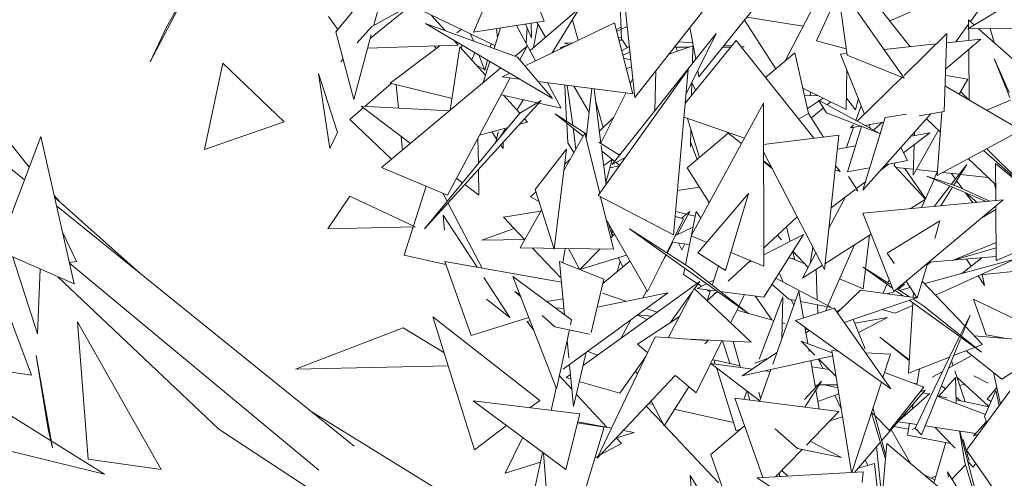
# Model space of a CAD drawing. Header units: metres. Extents: x -14.5 to 13.1, y -18.9 to 3.3.
# Tile 137 of 216: x 10.412 to 10.684, y 2.118 to 2.245. Entities that reach past the tile are written whole.
import ezdxf

# ---------------------------------------------------------------- set-up
doc = ezdxf.new("R2010")
doc.units = ezdxf.units.M
doc.layers.add('G-IMPT', color=7, linetype='Continuous', lineweight=5)
doc.layers.add('L-PLNT', color=7, linetype='Continuous', lineweight=5, true_color=0x005900)

# ---------------------------------------------------------------- blocks, each defined once
blk = doc.blocks.new('ÁRVORES ORNAMENTAIS - Pequeno e Médio Porte - Ipê-roxo-2940656-CORTE_CALÇADA')
at = {"layer": 'G-IMPT', "color": 253, "true_color": 0xaaaaaa}
for p, q in [((6.85663, 2.24116), (6.86752, 2.26641)), ((6.87611, 2.24416), (6.86752, 2.26641)), ((6.94252, 2.2332), (6.95659, 2.26029)), ((6.97693, 2.23712), (6.96018, 2.25833)), ((6.97131, 2.24423), (7.00131, 2.25748)), ((6.81873, 2.24119), (6.83156, 2.2567)), ((6.82916, 2.24302), (6.83264, 2.25594)), ((6.97531, 2.22847), (6.95682, 2.2547)), ((6.95682, 2.2547), (6.95956, 2.23481)), ((7.00168, 2.25534), (6.99354, 2.24404)), ((6.95113, 2.23872), (6.95721, 2.25189)), ((6.77611, 2.24926), (6.76753, 2.23295)), ((6.77574, 2.24901), (6.77209, 2.24253)), ((6.82822, 2.23952), (6.83985, 2.24889)), ((6.82861, 2.24271), (6.83985, 2.24889)), ((6.89696, 2.25059), (6.89729, 2.242)), ((6.90106, 2.22314), (6.89811, 2.25108)), ((6.99284, 2.24208), (7.00707, 2.25068)), ((6.86255, 2.23742), (6.84048, 2.24798)), ((6.88586, 2.24772), (6.87223, 2.2361)), ((6.88586, 2.24772), (6.87831, 2.23544)), ((6.91978, 2.24694), (6.90106, 2.22314)), ((6.93341, 2.24707), (6.91876, 2.22886)), ((6.81931, 2.2419), (6.81667, 2.24545)), ((6.87843, 2.22286), (6.84345, 2.24352)), ((6.84345, 2.24352), (6.86878, 2.23428)), ((6.84497, 2.24583), (6.84885, 2.24155)), ((6.87611, 2.24416), (6.85663, 2.24116)), ((6.87083, 2.23184), (6.89545, 2.24367)), ((6.87097, 2.24337), (6.87262, 2.23958)), ((6.87255, 2.24361), (6.87262, 2.23958)), ((6.87316, 2.23689), (6.87439, 2.24331)), ((6.87408, 2.24385), (6.87647, 2.23971)), ((6.88387, 2.24448), (6.88547, 2.23888)), ((6.90055, 2.22409), (6.89545, 2.24367)), ((6.93992, 2.231), (6.93131, 2.24446)), ((6.94749, 2.24277), (6.93196, 2.24527)), ((6.99304, 2.24334), (6.98951, 2.23844)), ((6.99306, 2.23882), (6.99303, 2.24449)), ((6.99458, 2.24312), (6.99303, 2.24449)), ((6.77209, 2.24253), (6.76753, 2.23295)), ((6.81873, 2.24119), (6.82365, 2.22255)), ((6.82861, 2.24271), (6.82463, 2.23818)), ((6.85204, 2.24094), (6.85326, 2.24186)), ((6.85585, 2.24062), (6.8566, 2.23872)), ((6.86408, 2.24231), (6.8623, 2.23664)), ((6.86301, 2.24214), (6.86323, 2.2396)), ((6.87376, 2.23325), (6.86853, 2.24299)), ((6.87138, 2.24244), (6.87113, 2.23815)), ((6.92348, 2.24074), (6.89483, 2.20464)), ((6.89727, 2.24248), (6.89594, 2.2418)), ((6.89899, 2.24272), (6.89606, 2.24133)), ((6.89729, 2.24191), (6.89741, 2.23896)), ((6.91523, 2.22417), (6.92348, 2.24074)), ((6.91786, 2.23366), (6.91622, 2.24243)), ((6.98702, 2.24077), (6.97524, 2.22921)), ((6.98702, 2.24077), (6.98627, 2.21922)), ((7.01167, 2.24231), (6.99284, 2.24208)), ((7.01368, 2.22614), (6.99571, 2.24211)), ((7.00005, 2.23826), (6.99897, 2.24215)), ((6.82365, 2.22255), (6.82844, 2.24036)), ((6.85122, 2.23893), (6.85245, 2.23757)), ((6.86155, 2.23789), (6.86134, 2.23699)), ((6.88048, 2.23684), (6.88299, 2.23776)), ((6.88169, 2.23809), (6.88411, 2.23823)), ((6.88169, 2.23809), (6.8831, 2.23774)), ((6.89738, 2.23969), (6.89647, 2.23977)), ((6.89669, 2.23892), (6.89769, 2.23897)), ((6.89769, 2.23897), (6.89895, 2.23686)), ((6.91702, 2.23816), (6.91311, 2.23847)), ((6.92896, 2.23882), (6.915, 2.22165)), ((6.92896, 2.23882), (6.95038, 2.21188)), ((6.95113, 2.23872), (6.95932, 2.23652)), ((6.96975, 2.23636), (6.98406, 2.23787)), ((6.99642, 2.23917), (6.98667, 2.23095)), ((6.98693, 2.23817), (6.99642, 2.23917)), ((6.85245, 2.23757), (6.82746, 2.23672)), ((6.83366, 2.22705), (6.84736, 2.2374)), ((6.84632, 2.23662), (6.84583, 2.23735)), ((6.85291, 2.2371), (6.85023, 2.21962)), ((6.85291, 2.2371), (6.85998, 2.22924)), ((6.85331, 2.23666), (6.85342, 2.23763)), ((6.85342, 2.23763), (6.85332, 2.23664)), ((6.85617, 2.23347), (6.85697, 2.23553)), ((6.8681, 2.23452), (6.87141, 2.23729)), ((6.87141, 2.23729), (6.86941, 2.23353)), ((6.88048, 2.23684), (6.88125, 2.23685)), ((6.89744, 2.23602), (6.89957, 2.23721)), ((6.89974, 2.23562), (6.89777, 2.23477)), ((6.91705, 2.23732), (6.91042, 2.23504)), ((6.91226, 2.23698), (6.91611, 2.23699)), ((6.91288, 2.23589), (6.91238, 2.23698)), ((6.91705, 2.23732), (6.91693, 2.23249)), ((6.92533, 2.23703), (6.92751, 2.23704)), ((6.92774, 2.23733), (6.9257, 2.23749)), ((6.93118, 2.23706), (6.93031, 2.23713)), ((6.93036, 2.23705), (6.93118, 2.23706)), ((6.93708, 2.2286), (6.94512, 2.2354)), ((6.94889, 2.21871), (6.94512, 2.2354)), ((6.95776, 2.2351), (6.95949, 2.23528)), ((6.95776, 2.2351), (6.96439, 2.21857)), ((6.99314, 2.22244), (6.99307, 2.23635)), ((6.78763, 2.2326), (6.78256, 2.20876)), ((6.80446, 2.21641), (6.78763, 2.2326)), ((6.82071, 2.23369), (6.82006, 2.23295)), ((6.85811, 2.23486), (6.8598, 2.23055)), ((6.86117, 2.23305), (6.85934, 2.22722)), ((6.8605, 2.23345), (6.8598, 2.23055)), ((6.87843, 2.22286), (6.86878, 2.23428)), ((6.89797, 2.234), (6.89996, 2.2335)), ((6.97531, 2.22847), (6.95956, 2.23481)), ((7.00004, 2.23389), (7.00418, 2.22453)), ((7.00004, 2.23389), (7.00442, 2.22313)), ((6.81398, 2.22973), (6.81706, 2.20905)), ((6.81398, 2.22973), (6.8192, 2.2135)), ((6.8313, 2.20383), (6.86419, 2.23127)), ((6.8597, 2.23081), (6.85757, 2.23192)), ((6.86453, 2.22882), (6.86663, 2.22983)), ((6.89102, 2.19609), (6.91582, 2.23085)), ((6.90017, 2.23153), (6.89874, 2.23104)), ((6.90656, 2.21941), (6.9069, 2.23058)), ((6.91582, 2.23085), (6.91176, 2.18527)), ((6.91876, 2.22886), (6.91843, 2.23061)), ((6.9595, 2.23076), (6.95933, 2.21978)), ((6.73424, 2.20389), (6.7141, 2.22921)), ((6.83398, 2.22697), (6.82673, 2.22066)), ((6.85072, 2.22283), (6.83366, 2.22705)), ((6.86674, 2.22853), (6.84949, 2.19625)), ((6.86943, 2.22817), (6.86453, 2.22882)), ((6.90055, 2.22409), (6.8745, 2.22751)), ((6.88076, 2.22019), (6.87702, 2.22718)), ((6.90051, 2.2283), (6.89982, 2.2269)), ((6.91681, 2.22734), (6.91672, 2.22376)), ((6.91781, 2.2251), (6.91681, 2.22729)), ((6.97472, 2.2287), (6.96236, 2.21658)), ((6.99279, 2.22819), (6.98696, 2.22921)), ((6.99279, 2.22819), (6.99042, 2.22403)), ((6.83536, 2.22663), (6.83597, 2.22018)), ((6.8818, 2.22655), (6.88229, 2.21659)), ((6.88247, 2.22646), (6.88396, 2.21551)), ((6.8843, 2.22622), (6.8885, 2.21898)), ((6.88768, 2.21192), (6.88926, 2.22557)), ((6.89174, 2.21049), (6.88986, 2.22549)), ((6.89856, 2.22435), (6.89174, 2.21052)), ((6.94732, 2.22567), (6.95933, 2.21978)), ((6.94928, 2.22359), (6.94954, 2.22458)), ((6.98651, 2.22632), (7.00582, 2.21501)), ((6.99083, 2.22475), (6.99309, 2.22247)), ((6.87532, 2.22232), (6.84313, 2.18695)), ((6.87421, 2.22167), (6.86426, 2.2239)), ((6.86491, 2.22376), (6.86937, 2.21879)), ((6.87037, 2.22253), (6.8686, 2.21965)), ((6.87532, 2.22232), (6.86942, 2.21884)), ((6.88076, 2.22019), (6.87463, 2.22157)), ((6.8903, 2.22195), (6.89234, 2.21482)), ((6.93651, 2.22158), (6.91659, 2.18499)), ((6.93658, 2.17665), (6.93651, 2.22158)), ((6.95143, 2.22365), (6.9478, 2.22354)), ((6.9486, 2.22003), (6.95295, 2.22291)), ((6.96858, 2.21318), (6.95171, 2.22238)), ((6.95171, 2.22238), (6.95387, 2.2189)), ((6.95498, 2.22192), (6.95403, 2.22112)), ((6.96183, 2.21974), (6.95937, 2.22293)), ((6.96183, 2.21974), (6.96268, 2.22284)), ((6.99792, 2.21963), (7.00455, 2.22237)), ((6.82628, 2.22026), (6.82255, 2.21702)), ((6.83924, 2.21046), (6.82569, 2.22071)), ((6.85003, 2.21945), (6.82569, 2.22071)), ((6.84313, 2.18695), (6.86942, 2.21884)), ((6.94896, 2.21875), (6.9462, 2.21713)), ((6.94896, 2.21875), (6.9531, 2.21221)), ((6.95303, 2.22026), (6.94976, 2.2175)), ((6.96858, 2.21318), (6.95387, 2.2189)), ((6.96201, 2.21677), (6.96347, 2.22085)), ((6.97938, 2.21803), (6.98627, 2.21922)), ((6.98569, 2.21912), (6.98435, 2.20164)), ((6.71162, 2.21765), (6.73293, 2.20042)), ((6.80446, 2.21641), (6.78256, 2.20876)), ((6.82255, 2.21702), (6.83402, 2.2061)), ((6.86935, 2.21576), (6.87155, 2.21636)), ((6.87073, 2.21728), (6.87155, 2.21636)), ((6.88685, 2.21246), (6.87918, 2.2186)), ((6.87918, 2.2186), (6.88781, 2.21303)), ((6.88232, 2.21608), (6.88259, 2.2106)), ((6.89132, 2.21385), (6.89521, 2.21757)), ((6.93125, 2.21192), (6.91465, 2.21768)), ((6.91888, 2.20662), (6.9156, 2.21735)), ((6.96387, 2.19754), (6.98263, 2.21859)), ((6.97001, 2.21764), (6.96387, 2.19754)), ((6.96444, 2.21544), (6.96961, 2.21634)), ((6.96931, 2.21629), (6.96679, 2.21416)), ((6.97001, 2.21764), (6.97593, 2.21854)), ((6.98527, 2.2136), (6.98143, 2.21725)), ((6.81706, 2.20905), (6.8192, 2.2135)), ((6.85832, 2.21277), (6.86617, 2.2149)), ((6.863, 2.2117), (6.86168, 2.21368)), ((6.8628, 2.21081), (6.86344, 2.21365)), ((6.86535, 2.21438), (6.8642, 2.21252)), ((6.88733, 2.21332), (6.88153, 2.20301)), ((6.88408, 2.21468), (6.88486, 2.20893)), ((6.89144, 2.19668), (6.88733, 2.21332)), ((6.9165, 2.21442), (6.91638, 2.2095)), ((6.92631, 2.21363), (6.93043, 2.21041)), ((6.95936, 2.20935), (6.96135, 2.21491)), ((6.96349, 2.21516), (6.95965, 2.20262)), ((6.96136, 2.21559), (6.96052, 2.21477)), ((6.96052, 2.21477), (6.96328, 2.21524)), ((6.96556, 2.21564), (6.96598, 2.2146)), ((6.97511, 2.20791), (6.98235, 2.21341)), ((6.98235, 2.21341), (6.97721, 2.2125)), ((6.98476, 2.21409), (6.97772, 2.20175)), ((6.97809, 2.21266), (6.97812, 2.21353)), ((7.0061, 2.21338), (6.98435, 2.20164)), ((6.72559, 2.18098), (6.73746, 2.21241)), ((6.73746, 2.21241), (6.74665, 2.17176)), ((6.83671, 2.21237), (6.83706, 2.20864)), ((6.85798, 2.20496), (6.85787, 2.21192)), ((6.86478, 2.20905), (6.86478, 2.21074)), ((6.89119, 2.21084), (6.89686, 2.20719)), ((6.91548, 2.20377), (6.92679, 2.21326)), ((6.91822, 2.20607), (6.91641, 2.21087)), ((6.95732, 2.21273), (6.93653, 2.21017)), ((6.95732, 2.21273), (6.95329, 2.17573)), ((6.86478, 2.20905), (6.86413, 2.21003)), ((6.87361, 2.19774), (6.88225, 2.20891)), ((6.88225, 2.20891), (6.87889, 2.1813)), ((6.88259, 2.2106), (6.88429, 2.20792)), ((6.89317, 2.1991), (6.89182, 2.20986)), ((6.89553, 2.20552), (6.89216, 2.20822)), ((6.95329, 2.17573), (6.93653, 2.20817)), ((6.96185, 2.20979), (6.9569, 2.20892)), ((6.97438, 2.20933), (6.97623, 2.20573)), ((6.97772, 2.20175), (6.978, 2.21011)), ((7.0139, 2.19372), (6.99712, 2.20854)), ((7.00692, 2.20015), (6.99802, 2.20902)), ((6.73308, 2.20536), (6.73428, 2.20398)), ((6.88174, 2.2047), (6.88334, 2.20623)), ((6.89487, 2.20605), (6.89251, 2.20436)), ((6.89487, 2.20604), (6.89309, 2.19971)), ((6.89858, 2.20669), (6.89483, 2.20464)), ((6.89694, 2.20439), (6.8959, 2.20522)), ((6.89736, 2.20782), (6.89666, 2.20732)), ((6.93654, 2.20564), (6.93872, 2.20394)), ((6.93897, 2.20345), (6.93654, 2.2055)), ((6.93734, 2.20482), (6.93664, 2.20556)), ((6.97015, 2.20459), (6.97623, 2.20573)), ((7.00045, 2.19914), (6.99295, 2.20629)), ((6.8313, 2.20383), (6.84949, 2.19625)), ((6.85812, 2.19617), (6.858, 2.2033)), ((6.89422, 2.20371), (6.89684, 2.20425)), ((6.91548, 2.20377), (6.92154, 2.19415)), ((6.95763, 2.20275), (6.95628, 2.20322)), ((6.9564, 2.2043), (6.95763, 2.20275)), ((6.95965, 2.20262), (6.96577, 2.20377)), ((6.9689, 2.20318), (6.97095, 2.20474)), ((6.97249, 2.2044), (6.98114, 2.1951)), ((6.97252, 2.20437), (6.97283, 2.20509)), ((6.973, 2.20385), (6.97778, 2.20333)), ((6.97545, 2.20358), (6.98112, 2.19525)), ((6.97858, 2.20324), (6.98442, 2.2026)), ((6.98441, 2.20261), (6.98357, 2.20073)), ((6.98827, 2.19918), (6.99255, 2.20468)), ((6.99255, 2.20468), (6.98896, 2.19895)), ((7.00049, 2.19469), (7.0004, 2.20497)), ((7.01601, 2.19197), (7.0004, 2.20497)), ((6.85357, 2.19961), (6.85204, 2.20077)), ((6.95998, 2.20134), (6.96247, 2.1974)), ((6.96209, 2.198), (6.96459, 2.19991)), ((6.9835, 2.20057), (6.98001, 2.19277)), ((6.98994, 2.19863), (6.98154, 2.2014)), ((6.99783, 2.19444), (6.98154, 2.2014)), ((6.98585, 2.20245), (6.99042, 2.20195)), ((6.98941, 2.20066), (6.98832, 2.20218)), ((6.99133, 2.198), (6.98974, 2.2002)), ((6.99081, 2.20191), (6.99842, 2.20108)), ((6.84364, 2.19869), (6.84011, 2.18771)), ((6.85812, 2.19617), (6.85421, 2.19913)), ((6.87233, 2.19571), (6.8738, 2.19712)), ((6.87361, 2.19774), (6.87889, 2.1813)), ((6.91886, 2.1984), (6.91285, 2.19749)), ((6.95514, 2.19271), (6.96171, 2.19771)), ((6.96168, 2.19778), (6.96247, 2.1974)), ((6.98353, 2.1931), (6.98788, 2.19869)), ((6.9886, 2.19838), (6.98541, 2.19327)), ((6.98994, 2.19863), (6.99891, 2.19454)), ((7.00017, 2.19941), (7.00046, 2.19806)), ((6.74114, 2.19612), (6.74266, 2.19438)), ((6.76467, 2.17477), (6.74125, 2.19563)), ((6.82258, 2.19597), (6.8165, 2.18692)), ((6.82258, 2.19597), (6.84061, 2.18747)), ((6.84937, 2.19452), (6.84818, 2.19679)), ((6.87233, 2.19571), (6.87465, 2.19449)), ((6.89102, 2.19609), (6.91176, 2.18527)), ((6.89523, 2.18136), (6.89167, 2.19575)), ((6.91846, 2.18032), (6.93237, 2.19666)), ((6.92609, 2.17547), (6.93237, 2.19666)), ((6.9591, 2.19573), (6.95456, 2.18715)), ((6.96386, 2.19126), (7.00252, 2.19488)), ((7.00252, 2.19488), (6.97242, 2.16962)), ((6.97708, 2.19249), (6.98114, 2.1951)), ((6.99415, 2.19409), (6.99215, 2.19687)), ((6.99238, 2.19677), (6.99536, 2.19421)), ((6.74179, 2.19327), (6.82375, 2.12702)), ((6.85901, 2.17609), (6.8496, 2.19407)), ((6.86493, 2.19013), (6.87521, 2.19176)), ((6.87541, 2.19212), (6.86953, 2.18168)), ((6.91529, 2.19097), (6.91234, 2.19169)), ((6.9162, 2.19173), (6.9127, 2.18528)), ((6.91395, 2.18986), (6.9162, 2.19173)), ((6.91795, 2.19167), (6.91505, 2.177)), ((6.91795, 2.19167), (6.91923, 2.18984)), ((7.00051, 2.19225), (6.99667, 2.18997)), ((7.00062, 2.17821), (7.0005, 2.19318)), ((6.84861, 2.18658), (6.84831, 2.19066)), ((6.85766, 2.17633), (6.84831, 2.19066)), ((6.87078, 2.1839), (6.86493, 2.19013)), ((6.89321, 2.18951), (6.90454, 2.16962)), ((6.91453, 2.18969), (6.90987, 2.18032)), ((6.91453, 2.18969), (6.91226, 2.19034)), ((6.91769, 2.19038), (6.91573, 2.19086)), ((6.94582, 2.19019), (6.93657, 2.18159)), ((6.96386, 2.19126), (6.97242, 2.16962)), ((6.97059, 2.18025), (6.98513, 2.18917)), ((6.9837, 2.18427), (6.98513, 2.18917)), ((6.8165, 2.18692), (6.84061, 2.18747)), ((6.84003, 2.18746), (6.83751, 2.17964)), ((6.8589, 2.18382), (6.86788, 2.187)), ((6.89361, 2.18882), (6.89489, 2.18484)), ((6.89495, 2.18491), (6.89471, 2.18689)), ((6.91629, 2.1762), (6.89957, 2.18691)), ((6.89957, 2.18691), (6.93248, 2.16348)), ((6.91226, 2.18507), (6.9171, 2.18739)), ((6.94385, 2.18346), (6.94283, 2.18741)), ((6.74726, 2.17797), (6.74344, 2.18597)), ((6.87074, 2.18395), (6.8589, 2.18382)), ((6.89551, 2.18547), (6.89447, 2.18441)), ((6.9209, 2.18319), (6.91659, 2.18499)), ((6.94752, 2.18533), (6.93658, 2.17976)), ((6.93661, 2.16814), (6.94752, 2.18533)), ((6.94153, 2.18394), (6.94038, 2.18514)), ((6.95346, 2.17731), (6.96615, 2.18547)), ((6.96395, 2.17038), (6.96573, 2.1852)), ((7.00062, 2.17821), (7.01554, 2.18455)), ((6.72559, 2.18098), (6.74665, 2.17176)), ((6.89523, 2.18136), (6.86953, 2.18168)), ((6.88058, 2.17347), (6.87291, 2.18164)), ((6.88124, 2.17758), (6.88188, 2.18152)), ((6.88597, 2.17567), (6.88282, 2.18151)), ((6.89152, 2.1814), (6.88592, 2.17569)), ((6.91158, 2.18321), (6.90997, 2.18025)), ((6.91616, 2.1826), (6.91132, 2.18325)), ((6.91308, 2.18301), (6.91404, 2.18115)), ((6.91404, 2.18115), (6.91486, 2.18277)), ((6.94941, 2.17741), (6.95012, 2.18186)), ((6.96162, 2.18256), (6.95426, 2.16582)), ((6.98859, 2.1782), (7.00058, 2.18318)), ((6.98859, 2.1782), (7.00059, 2.18171)), ((6.73649, 2.15803), (6.72974, 2.17916)), ((6.84902, 2.17714), (6.83751, 2.17964)), ((6.88592, 2.17569), (6.89882, 2.17967)), ((6.89223, 2.17184), (6.89973, 2.17806)), ((6.89657, 2.17897), (6.89774, 2.17641)), ((6.90959, 2.17977), (6.90454, 2.16962)), ((6.90968, 2.17971), (6.90834, 2.17725)), ((6.91846, 2.18032), (6.92609, 2.17547)), ((6.93291, 2.17818), (6.92679, 2.17248)), ((6.93658, 2.17665), (6.92756, 2.18041)), ((6.93321, 2.17805), (6.93225, 2.17757)), ((6.94508, 2.1787), (6.94345, 2.17892)), ((6.9479, 2.17727), (6.94437, 2.17879)), ((6.94508, 2.1787), (6.94457, 2.18068)), ((6.94883, 2.17631), (6.9446, 2.18073)), ((6.95093, 2.18029), (6.94724, 2.17331)), ((6.97059, 2.18025), (6.97249, 2.17741)), ((6.98093, 2.17182), (7.00608, 2.17864)), ((7.00061, 2.17927), (6.98208, 2.17772)), ((6.98392, 2.16867), (7.00608, 2.17864)), ((6.9967, 2.17894), (6.99106, 2.17457)), ((6.99245, 2.17859), (6.99376, 2.17666)), ((6.7373, 2.17585), (6.73649, 2.15803)), ((6.74726, 2.17797), (6.74532, 2.17762)), ((6.74536, 2.17748), (6.81402, 2.12042)), ((6.85604, 2.15756), (6.84874, 2.17791)), ((6.88089, 2.17221), (6.84874, 2.17791)), ((6.89251, 2.17303), (6.88035, 2.17794)), ((6.88175, 2.16325), (6.88035, 2.17794)), ((6.89703, 2.17797), (6.89619, 2.17513)), ((6.91486, 2.17602), (6.91453, 2.17433)), ((6.91629, 2.1762), (6.93248, 2.16348)), ((6.92249, 2.17167), (6.92411, 2.17674)), ((6.94724, 2.17331), (6.95272, 2.17683)), ((6.95134, 2.16734), (6.95105, 2.17576)), ((6.97129, 2.17167), (6.96396, 2.17636)), ((6.96396, 2.17636), (6.97206, 2.17053)), ((6.9789, 2.16784), (6.98169, 2.1774)), ((6.98249, 2.17776), (6.98156, 2.17696)), ((7.01274, 2.17597), (6.99631, 2.17425)), ((6.72464, 2.17393), (6.73492, 2.14657)), ((6.78653, 2.13171), (6.74212, 2.17374)), ((6.86669, 2.16247), (6.8595, 2.1735)), ((6.88366, 2.16183), (6.86749, 2.17377)), ((6.86749, 2.17377), (6.87946, 2.14284)), ((6.88058, 2.17347), (6.8807, 2.17421)), ((6.89251, 2.17303), (6.88902, 2.15838)), ((6.91825, 2.17188), (6.91453, 2.17433)), ((6.92284, 2.17279), (6.92151, 2.17211)), ((6.93989, 2.17331), (6.9553, 2.16527)), ((6.94197, 2.17223), (6.94081, 2.17476)), ((6.96395, 2.17038), (6.95748, 2.17316)), ((6.97112, 2.17289), (6.97074, 2.17202)), ((6.99562, 2.17393), (6.99738, 2.17134)), ((6.99678, 2.1743), (6.99738, 2.17134)), ((6.91895, 2.17239), (6.88686, 2.1493)), ((6.90436, 2.16993), (6.90326, 2.16791)), ((6.91743, 2.17049), (6.91029, 2.15689)), ((6.91743, 2.17049), (6.93313, 2.15565)), ((6.91752, 2.17039), (6.91895, 2.17239)), ((6.92065, 2.17167), (6.91826, 2.17046)), ((6.92309, 2.16985), (6.91826, 2.17046)), ((6.91948, 2.17108), (6.91858, 2.17167)), ((6.92181, 2.16955), (6.92094, 2.17012)), ((6.92103, 2.16713), (6.92195, 2.16999)), ((6.93884, 2.17165), (6.94352, 2.16754)), ((6.95688, 2.16385), (6.96328, 2.17)), ((6.97866, 2.16793), (6.96328, 2.17)), ((6.97055, 2.17161), (6.96946, 2.16917)), ((6.97284, 2.16997), (6.97499, 2.16843)), ((6.97673, 2.16819), (6.97332, 2.17037)), ((6.9754, 2.17167), (6.97364, 2.17017)), ((6.97399, 2.16994), (6.97695, 2.17074)), ((6.9758, 2.17246), (6.9789, 2.16784)), ((6.99198, 2.16019), (6.98026, 2.17252)), ((6.8602, 2.16753), (6.86669, 2.16247)), ((6.86799, 2.16962), (6.86938, 2.16889)), ((6.86799, 2.16962), (6.86967, 2.16815)), ((6.87677, 2.16692), (6.88133, 2.16759)), ((6.91013, 2.16932), (6.88132, 2.14821)), ((6.89068, 2.16532), (6.91013, 2.16932)), ((6.89862, 2.16695), (6.89218, 2.16918)), ((6.91079, 2.16101), (6.91698, 2.16963)), ((6.92342, 2.16934), (6.92103, 2.16713)), ((6.92389, 2.16959), (6.92318, 2.16913)), ((6.93661, 2.16814), (6.92463, 2.16965)), ((6.92976, 2.16562), (6.93134, 2.16881)), ((6.93423, 2.16844), (6.93887, 2.16183)), ((6.93531, 2.15102), (6.94183, 2.16821)), ((6.93909, 2.14964), (6.94624, 2.16971)), ((6.94154, 2.15652), (6.94183, 2.16821)), ((6.94534, 2.16719), (6.94352, 2.16754)), ((6.94487, 2.16587), (6.94417, 2.16741)), ((6.94624, 2.16971), (6.94752, 2.16234)), ((6.95879, 2.16113), (6.97866, 2.16793)), ((6.97058, 2.16902), (6.97249, 2.16954)), ((6.97664, 2.16724), (6.99655, 2.15292)), ((6.9807, 2.16565), (6.97767, 2.16759)), ((6.97774, 2.16806), (6.97783, 2.16944)), ((6.99434, 2.16754), (6.99784, 2.15774)), ((6.99434, 2.16754), (7.02539, 2.15256)), ((6.88159, 2.16493), (6.87919, 2.16514)), ((6.90726, 2.16397), (6.90425, 2.16501)), ((6.92748, 2.16099), (6.92969, 2.16547)), ((6.92922, 2.16452), (6.93936, 2.16169)), ((6.95604, 2.16506), (6.94537, 2.16165)), ((6.9553, 2.16527), (6.94672, 2.16692)), ((6.95147, 2.1636), (6.95139, 2.16602)), ((6.95412, 2.1655), (6.95358, 2.16427)), ((6.95604, 2.16506), (6.97157, 2.14287)), ((6.95675, 2.16405), (6.95792, 2.16485)), ((6.9728, 2.16367), (6.96914, 2.16467)), ((6.9728, 2.16367), (6.97761, 2.16584)), ((6.97647, 2.14719), (6.97765, 2.16651)), ((6.9807, 2.16565), (6.99655, 2.15292)), ((6.87487, 2.13966), (6.84543, 2.16269)), ((6.84543, 2.16269), (6.8569, 2.12599)), ((6.85604, 2.15756), (6.87186, 2.16248)), ((6.87554, 2.16301), (6.87904, 2.15995)), ((6.88366, 2.16183), (6.88336, 2.16045)), ((6.9, 2.16189), (6.89719, 2.15673)), ((6.90437, 2.1619), (6.90176, 2.16318)), ((6.90574, 2.16288), (6.9018, 2.16322)), ((6.91332, 2.16267), (6.90181, 2.15513)), ((6.9645, 2.15388), (6.96124, 2.16197)), ((6.96167, 2.16092), (6.97071, 2.16247)), ((6.9627, 2.15834), (6.97071, 2.16247)), ((6.99342, 2.16316), (6.99073, 2.1576)), ((6.99105, 2.15734), (6.99342, 2.16316)), ((6.77063, 2.12063), (6.74751, 2.16126)), ((6.74751, 2.16126), (6.75047, 2.12344)), ((6.80757, 2.14823), (6.83722, 2.15963)), ((6.8485, 2.15287), (6.83722, 2.15963)), ((6.87139, 2.16136), (6.87223, 2.16153)), ((6.87139, 2.16136), (6.87324, 2.15891)), ((6.88859, 2.15793), (6.87904, 2.15995)), ((6.88306, 2.1591), (6.87946, 2.14284)), ((6.94165, 2.16105), (6.94238, 2.16085)), ((6.97157, 2.14287), (6.94537, 2.16165)), ((6.94796, 2.15979), (6.94875, 2.15528)), ((6.94805, 2.15926), (6.94879, 2.15905)), ((6.99686, 2.15505), (6.99214, 2.16002)), ((6.89067, 2.1237), (6.90673, 2.15712)), ((6.91226, 2.15676), (6.90673, 2.15712)), ((6.91226, 2.15669), (6.93313, 2.15565)), ((6.92124, 2.15616), (6.91659, 2.15647)), ((6.94823, 2.15827), (6.94918, 2.15892)), ((6.97668, 2.15065), (6.96859, 2.15703)), ((6.97669, 2.15085), (6.96859, 2.15703)), ((6.99047, 2.15706), (6.97834, 2.13195)), ((6.98004, 2.13018), (6.99076, 2.15661)), ((6.99457, 2.15747), (7.01759, 2.15543)), ((6.99784, 2.15774), (7.00351, 2.15668)), ((6.88289, 2.15137), (6.88242, 2.15622)), ((6.90465, 2.15278), (6.90181, 2.15513)), ((6.91799, 2.14172), (6.92505, 2.15605)), ((6.92124, 2.15616), (6.92039, 2.15526)), ((6.92522, 2.15604), (6.92726, 2.14986)), ((6.92819, 2.15589), (6.93022, 2.14872)), ((6.95071, 2.1521), (6.94688, 2.15598)), ((6.94688, 2.15598), (6.95547, 2.15276)), ((6.949, 2.15384), (6.94912, 2.15314)), ((6.99686, 2.15505), (6.98888, 2.15198)), ((7.01759, 2.15543), (7.00217, 2.14553)), ((6.74069, 2.12657), (6.73614, 2.15198)), ((6.73945, 2.13176), (6.73614, 2.15198)), ((6.88772, 2.1529), (6.88416, 2.13799)), ((6.88809, 2.15317), (6.89071, 2.15207)), ((6.89691, 2.14166), (6.90415, 2.15175)), ((6.93068, 2.14637), (6.94024, 2.15286)), ((6.95561, 2.15191), (6.93068, 2.14637)), ((6.93416, 2.14994), (6.93805, 2.15137)), ((6.95285, 2.14841), (6.95165, 2.15103)), ((6.95651, 2.14623), (6.95175, 2.15105)), ((6.9571, 2.15324), (6.95538, 2.15335)), ((6.96073, 2.11973), (6.95538, 2.15335)), ((6.97154, 2.15236), (6.96463, 2.15278)), ((6.97154, 2.15236), (6.96943, 2.14593)), ((6.98781, 2.15156), (6.97647, 2.14719)), ((6.99395, 2.15202), (6.98747, 2.14849)), ((6.99232, 2.1533), (7.00217, 2.14553)), ((6.72121, 2.14864), (6.73492, 2.14657)), ((6.84966, 2.14915), (6.80757, 2.14823)), ((6.88416, 2.13799), (6.88307, 2.14949)), ((6.93549, 2.13951), (6.92205, 2.14982)), ((6.92205, 2.14982), (6.9335, 2.14828)), ((6.92325, 2.14966), (6.92288, 2.15086)), ((6.93008, 2.14921), (6.92288, 2.15086)), ((6.92897, 2.1313), (6.92356, 2.14867)), ((6.94956, 2.15056), (6.95086, 2.14312)), ((6.95465, 2.14812), (6.94986, 2.14889)), ((6.97874, 2.14403), (6.97954, 2.14837)), ((6.98876, 2.1492), (6.98831, 2.15057)), ((6.88028, 2.14653), (6.88371, 2.14278)), ((6.88333, 2.14676), (6.88216, 2.14591)), ((6.88344, 2.14554), (6.88216, 2.14591)), ((6.91217, 2.14654), (6.89067, 2.1237)), ((6.9018, 2.14686), (6.90131, 2.14779)), ((6.91799, 2.14172), (6.91226, 2.14646)), ((6.93544, 2.13938), (6.93855, 2.14812)), ((6.9371, 2.1478), (6.93838, 2.14763)), ((6.9699, 2.14735), (6.98069, 2.1433)), ((6.98592, 2.14765), (6.98299, 2.14604)), ((6.98487, 2.1408), (6.9894, 2.14594)), ((6.99206, 2.13924), (6.98923, 2.14777)), ((6.9894, 2.14594), (6.98961, 2.13906)), ((6.99863, 2.13793), (6.98982, 2.14601)), ((6.99846, 2.1444), (6.99451, 2.14645)), ((7.00179, 2.13865), (6.99986, 2.14736)), ((6.87938, 2.14305), (6.87808, 2.13689)), ((6.89691, 2.14166), (6.88601, 2.1448)), ((6.91596, 2.1434), (6.90919, 2.13267)), ((6.95255, 2.14493), (6.9478, 2.13986)), ((6.94789, 2.13779), (6.95255, 2.14493)), ((6.95073, 2.14388), (6.95158, 2.14389)), ((6.95188, 2.14389), (6.95687, 2.14396)), ((6.95702, 2.14307), (6.95333, 2.14391)), ((6.96903, 2.14469), (6.96083, 2.11974)), ((6.9712, 2.13136), (6.98069, 2.1433)), ((6.9787, 2.14423), (6.97785, 2.14436)), ((6.98663, 2.1428), (6.98552, 2.14368)), ((6.99192, 2.14408), (6.99056, 2.14376)), ((6.99812, 2.13995), (7.00077, 2.14324)), ((6.88506, 2.1413), (6.89333, 2.13224)), ((6.92864, 2.14024), (6.9573, 2.13659)), ((6.92864, 2.14024), (6.93631, 2.11836)), ((6.93111, 2.13993), (6.93197, 2.14221)), ((6.93208, 2.14213), (6.93276, 2.13972)), ((6.93573, 2.14019), (6.93521, 2.14193)), ((6.95097, 2.1425), (6.95187, 2.13728)), ((6.95151, 2.13935), (6.95728, 2.14141)), ((6.95794, 2.13728), (6.95622, 2.14103)), ((6.98106, 2.14246), (6.96908, 2.12853)), ((6.98234, 2.14156), (6.9739, 2.13413)), ((6.97967, 2.14202), (6.98106, 2.14246)), ((6.98214, 2.14139), (6.98045, 2.14176)), ((6.98435, 2.14081), (6.9977, 2.13579)), ((6.98714, 2.14031), (6.98439, 2.1409)), ((6.99079, 2.13952), (6.98956, 2.14049)), ((7.00441, 2.14223), (6.99248, 2.12592)), ((6.99745, 2.13521), (7.00056, 2.1424)), ((7.00143, 2.13816), (7.00056, 2.1424)), ((6.7216, 2.14007), (6.75502, 2.11933)), ((6.88204, 2.12057), (6.85651, 2.1395)), ((6.85651, 2.1395), (6.88592, 2.13594)), ((6.87487, 2.13966), (6.87216, 2.1376)), ((6.90904, 2.13296), (6.90422, 2.13809)), ((6.90614, 2.13853), (6.9049, 2.13881)), ((6.90919, 2.13267), (6.9056, 2.13956)), ((6.97019, 2.1244), (6.96668, 2.13755)), ((6.97752, 2.13732), (6.97773, 2.13845)), ((6.99858, 2.13783), (6.98959, 2.13978)), ((6.99812, 2.13995), (6.99925, 2.13937)), ((6.86309, 2.10507), (6.81168, 2.13678)), ((6.88204, 2.12057), (6.88592, 2.13594)), ((6.92828, 2.13351), (6.91226, 2.13714)), ((6.9573, 2.13659), (6.94836, 2.12735)), ((6.9548, 2.13401), (6.95828, 2.13513)), ((6.96624, 2.1362), (6.97011, 2.12343)), ((6.96707, 2.13554), (6.96628, 2.13634)), ((6.9712, 2.13136), (6.96727, 2.13535)), ((6.99745, 2.13521), (6.99808, 2.13359)), ((6.8657, 2.13268), (6.8569, 2.12599)), ((6.8926, 2.13224), (6.88529, 2.13343)), ((6.8926, 2.13224), (6.88533, 2.10802)), ((6.89466, 2.132), (6.88536, 2.13372)), ((6.92409, 2.11692), (6.90924, 2.13275)), ((6.92203, 2.12475), (6.93131, 2.13261)), ((6.97249, 2.13244), (6.97649, 2.13169)), ((6.97883, 2.13297), (6.97359, 2.13377)), ((6.9762, 2.13007), (6.97678, 2.13328)), ((6.9775, 2.13161), (6.97846, 2.1322)), ((6.98004, 2.13018), (6.97834, 2.13195)), ((6.995, 2.13053), (6.98104, 2.13264)), ((6.98931, 2.12644), (6.98372, 2.13223)), ((6.99442, 2.12989), (6.99798, 2.13385)), ((6.74069, 2.12657), (6.73945, 2.13176)), ((6.85283, 2.08816), (6.78653, 2.13171)), ((6.86535, 2.11956), (6.87016, 2.12937)), ((6.89598, 2.12934), (6.89744, 2.12774)), ((6.89602, 2.1293), (6.90088, 2.13084)), ((6.90088, 2.13084), (6.89791, 2.13139)), ((6.92897, 2.1313), (6.93035, 2.13179)), ((6.93971, 2.13183), (6.94587, 2.1264)), ((6.97705, 2.12223), (6.97171, 2.13158)), ((6.9762, 2.13007), (6.98804, 2.12776)), ((6.99199, 2.12256), (6.99051, 2.13121)), ((6.99065, 2.13119), (6.99577, 2.11125)), ((6.99442, 2.12989), (6.99574, 2.13038)), ((6.75502, 2.11933), (6.72373, 2.12695)), ((6.89151, 2.1246), (6.89744, 2.12774)), ((6.94939, 2.12841), (6.95799, 2.12391)), ((6.9687, 2.12808), (6.96157, 2.11978)), ((6.9677, 2.12691), (6.96883, 2.11543)), ((6.97046, 2.12773), (6.96943, 2.11525)), ((6.97046, 2.12773), (6.99184, 2.10989)), ((6.98347, 2.11687), (6.9868, 2.128)), ((6.99317, 2.12288), (6.99154, 2.12883)), ((6.87562, 2.12532), (6.87344, 2.11502)), ((6.87748, 2.10584), (6.87588, 2.12513)), ((6.89008, 2.12384), (6.89096, 2.1243)), ((6.92203, 2.12475), (6.92965, 2.10319)), ((6.94719, 2.12613), (6.93986, 2.11856)), ((6.95799, 2.12391), (6.94587, 2.1264)), ((7.00138, 2.11318), (6.99248, 2.12592)), ((6.77063, 2.12063), (6.75047, 2.12344)), ((6.86535, 2.11956), (6.87506, 2.12264)), ((6.96713, 2.12227), (6.96258, 2.12096)), ((6.96454, 2.12324), (6.96525, 2.12173)), ((6.96713, 2.12227), (6.96783, 2.11573)), ((6.98844, 2.11796), (6.9922, 2.12187)), ((6.99199, 2.12256), (6.99542, 2.11112)), ((6.99431, 2.12125), (6.99296, 2.12266)), ((6.99431, 2.12125), (6.995, 2.12231)), ((6.91629, 2.11897), (6.92864, 2.09884)), ((6.91629, 2.11897), (6.91853, 2.09243)), ((6.96394, 2.11991), (6.93475, 2.11827)), ((6.941, 2.11862), (6.94082, 2.11955)), ((6.94156, 2.12032), (6.9432, 2.11875)), ((6.96394, 2.11991), (6.96367, 2.11699)), ((6.98062, 2.11925), (6.98373, 2.11775)), ((6.98278, 2.11821), (6.98407, 2.11889)), ((6.9931, 2.11032), (6.98725, 2.11991)), ((6.98725, 2.11991), (6.98745, 2.1186)), ((6.93475, 2.11827), (6.96212, 2.10028))]:
    blk.add_line(p, q, dxfattribs=at)

msp = doc.modelspace()

# ---------------------------------------------------------------- block references
at = {"layer": 'L-PLNT', "color": 253, "true_color": 0xaaaaaa}
msp.add_blockref('ÁRVORES ORNAMENTAIS - Pequeno e Médio Porte - Ipê-roxo-2940656-CORTE_CALÇADA', (3.68079, 0), dxfattribs=at)

doc.saveas('drawing.dxf')
